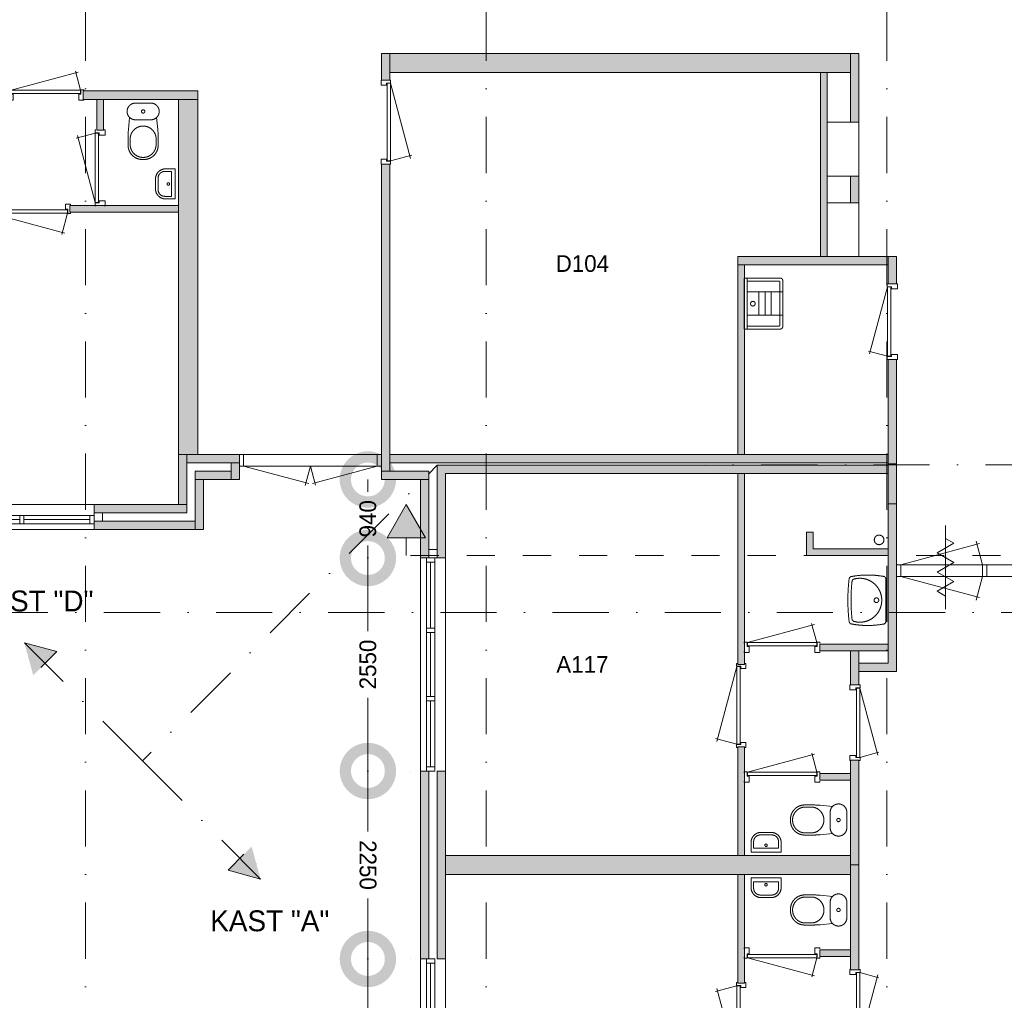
# Model space of a CAD drawing. Header units: millimetres. Extents: x -12328 to 85769, y 0 to 59371.
# Tile 13 of 18: x 25668 to 37461, y 37065 to 48803. Entities that reach past the tile are written whole.
import ezdxf
from ezdxf.enums import TextEntityAlignment as Align
from ezdxf.xclip import XClip

# ---------------------------------------------------------------- set-up
doc = ezdxf.new("R2010")
doc.units = ezdxf.units.MM
doc.header["$PDMODE"] = 3
doc.header["$PDSIZE"] = 1
for name, pattern in [('DGN1', [504.6, 0, -504.6]), ('DGN2', [672.8, 336.4, -336.4]), ('DGN4', [1343.35376, 671.67688, -335.83844, 0, -335.83844])]:
    doc.linetypes.add(name, pattern=pattern)
for name, color, linetype in [('12', 7, 'Continuous'), ('16', 7, 'Continuous'), ('17', 7, 'Continuous'), ('30', 7, 'Continuous'), ('31', 7, 'Continuous'), ('32', 7, 'Continuous'), ('33', 7, 'Continuous'), ('40', 7, 'Continuous'), ('48', 7, 'Continuous'), ('52', 7, 'Continuous'), ('56', 7, 'Continuous'), ('58', 7, 'Continuous'), ('62', 7, 'Continuous')]:
    doc.layers.add(name, color=color, linetype=linetype)
doc.styles.add('dgn001', font='dgn001.shx')
doc.styles.add('dgn003', font='dgn003.shx')
doc.styles.get("Standard").update_dxf_attribs({"font": 'arial.ttf'})
doc.dimstyles.get("Standard").update_dxf_attribs({"dimtxt": 0.18, "dimasz": 0.18, "dimexe": 0.18, "dimexo": 0.0625, "dimgap": 0.09, "dimtad": 0, "dimtih": 1, "dimtoh": 1, "dimdec": 4, "dimzin": 0, "dimdsep": 46, "dimtxsty": 'Standard', "dimcen": 0.09, "dimadec": 0, "dimazin": 0, "dimtfac": 1, "dimtdec": 4, "dimtofl": 0, "dimtmove": 0, "dimatfit": 3, "dimfxl": 1, "dimtolj": 1, "dimtzin": 0, "dimarcsym": 0})

# ---------------------------------------------------------------- blocks, each defined once
blk = doc.blocks.new('830R1060')
at = {"layer": '33', "color": 1, "linetype": 'Continuous', "lineweight": 0}
for p, q in [((-868, 108), (-66.28, 322.82)), ((-38, 108), (-99.32, 336.87))]:
    blk.add_line(p, q, dxfattribs=at)
at = {"layer": '33', "color": 92, "linetype": 'Continuous', "lineweight": 13, "true_color": 0x00e100, "flags": 128}
for points in [[(-906, 100), (-906, 111), (-871, 111), (-871, 61), (-846, 61), (-846, -11), (-906, -11), (-906, 0)], [(0, 100), (0, 111), (-35, 111), (-35, 61), (-60, 61), (-60, -11), (0, -11), (0, 0)]]:
    blk.add_lwpolyline(points, dxfattribs=at)
at = {"layer": '33', "color": 2, "linetype": 'Continuous', "lineweight": 13, "true_color": 0xf0f000, "flags": 128}
blk.add_lwpolyline([(-868, 108), (-38, 108), (-38, 68), (-868, 68), (-868, 108)], dxfattribs=at)
blk = doc.blocks.new('930L0920')
at = {"layer": '33', "color": 1, "linetype": 'Continuous', "lineweight": 0}
for p, q in [((-98, -38), (-338.7, -936.31)), ((-98, -968), (-353.44, -899.56))]:
    blk.add_line(p, q, dxfattribs=at)
at = {"layer": '33', "color": 92, "linetype": 'Continuous', "lineweight": 13, "true_color": 0x00e100, "flags": 128}
for points in [[(-90, 0), (-101, 0), (-101, -35), (-51, -35), (-51, -60), (11, -60), (11, 0), (0, 0)], [(-90, -1006), (-101, -1006), (-101, -971), (-51, -971), (-51, -946), (11, -946), (11, -1006), (0, -1006)]]:
    blk.add_lwpolyline(points, dxfattribs=at)
at = {"layer": '33', "color": 2, "linetype": 'Continuous', "lineweight": 13, "true_color": 0xf0f000, "flags": 128}
blk.add_lwpolyline([(-98, -968), (-98, -38), (-58, -38), (-58, -968), (-98, -968)], dxfattribs=at)
blk = doc.blocks.new('830R1061')
at = {"layer": '33', "color": 1, "linetype": 'Continuous', "lineweight": 0}
for p, q in [((-868, 108), (-66.28, 322.82)), ((-38, 108), (-99.32, 336.87))]:
    blk.add_line(p, q, dxfattribs=at)
at = {"layer": '33', "color": 92, "linetype": 'Continuous', "lineweight": 13, "true_color": 0x00e100, "flags": 128}
for points in [[(-906, 100), (-906, 111), (-871, 111), (-871, 61), (-846, 61), (-846, -11), (-906, -11), (-906, 0)], [(0, 100), (0, 111), (-35, 111), (-35, 61), (-60, 61), (-60, -11), (0, -11), (0, 0)]]:
    blk.add_lwpolyline(points, dxfattribs=at)
at = {"layer": '33', "color": 2, "linetype": 'Continuous', "lineweight": 13, "true_color": 0xf0f000, "flags": 128}
blk.add_lwpolyline([(-868, 108), (-38, 108), (-38, 68), (-868, 68), (-868, 108)], dxfattribs=at)
blk = doc.blocks.new('WT0120')
at = {"layer": '40', "color": 7, "linetype": 'Continuous', "lineweight": 0}
blk.add_line((-20, 253), (-20, -253), dxfattribs=at)
blk.add_circle((-133, 0), 28.1, dxfattribs=at)
for centre, radius, start, end in [((1669, 0), 2144, 173.1425, 186.8575), ((-426, 252), 33, 100.3455, 173.1425), ((-236, -766), 1068, 79.7983, 100.5514), ((-392, 222), 33, 105.1333, 173.9582), ((-332, 0), 263, 254.8667, 105.1333), ((-53, 253), 33, 0, 79.9973), ((1707, 0), 2144, 173.9582, 186.0418), ((-392, -222), 33, 186.0418, 254.8667), ((-426, -252), 33, 186.8575, 259.6545), ((-236, 766), 1068, 259.4486, 280.2017), ((-53, -253), 33, 280.0027, 0)]:
    blk.add_arc(centre, radius, start, end, dxfattribs=at)
blk = doc.blocks.new('830R1062')
at = {"layer": '33', "color": 1, "linetype": 'Continuous', "lineweight": 0}
for p, q in [((108, 868), (322.82, 66.28)), ((108, 38), (336.87, 99.32))]:
    blk.add_line(p, q, dxfattribs=at)
at = {"layer": '33', "color": 92, "linetype": 'Continuous', "lineweight": 13, "true_color": 0x00e100, "flags": 128}
for points in [[(100, 906), (111, 906), (111, 871), (61, 871), (61, 846), (-11, 846), (-11, 906), (0, 906)], [(100, 0), (111, 0), (111, 35), (61, 35), (61, 60), (-11, 60), (-11, 0), (0, 0)]]:
    blk.add_lwpolyline(points, dxfattribs=at)
at = {"layer": '33', "color": 2, "linetype": 'Continuous', "lineweight": 13, "true_color": 0xf0f000, "flags": 128}
blk.add_lwpolyline([(108, 868), (108, 38), (68, 38), (68, 868), (108, 868)], dxfattribs=at)
blk = doc.blocks.new('930L0921')
at = {"layer": '33', "color": 1, "linetype": 'Continuous', "lineweight": 0}
for p, q in [((-98, 968), (-353.44, 899.56)), ((-98, 38), (-338.7, 936.31))]:
    blk.add_line(p, q, dxfattribs=at)
at = {"layer": '33', "color": 92, "linetype": 'Continuous', "lineweight": 13, "true_color": 0x00e100, "flags": 128}
for points in [[(-90, 1006), (-101, 1006), (-101, 971), (-51, 971), (-51, 946), (11, 946), (11, 1006), (0, 1006)], [(-90, 0), (-101, 0), (-101, 35), (-51, 35), (-51, 60), (11, 60), (11, 0), (0, 0)]]:
    blk.add_lwpolyline(points, dxfattribs=at)
at = {"layer": '33', "color": 2, "linetype": 'Continuous', "lineweight": 13, "true_color": 0xf0f000, "flags": 128}
blk.add_lwpolyline([(-98, 968), (-98, 38), (-58, 38), (-58, 968), (-98, 968)], dxfattribs=at)
blk = doc.blocks.new('830R1063')
at = {"layer": '33', "color": 1, "linetype": 'Continuous', "lineweight": 0}
for p, q in [((-868, -108), (-66.28, -322.82)), ((-38, -108), (-99.32, -336.87))]:
    blk.add_line(p, q, dxfattribs=at)
at = {"layer": '33', "color": 92, "linetype": 'Continuous', "lineweight": 13, "true_color": 0x00e100, "flags": 128}
for points in [[(-906, -100), (-906, -111), (-871, -111), (-871, -61), (-846, -61), (-846, 11), (-906, 11), (-906, 0)], [(0, -100), (0, -111), (-35, -111), (-35, -61), (-60, -61), (-60, 11), (0, 11), (0, 0)]]:
    blk.add_lwpolyline(points, dxfattribs=at)
at = {"layer": '33', "color": 2, "linetype": 'Continuous', "lineweight": 13, "true_color": 0xf0f000, "flags": 128}
blk.add_lwpolyline([(-868, -108), (-38, -108), (-38, -68), (-868, -68), (-868, -108)], dxfattribs=at)
blk = doc.blocks.new('CLOS0220')
at = {"layer": '40', "color": 7, "linetype": 'Continuous', "lineweight": 0}
for p, q in [((-528, 155), (-436, 155)), ((-670, -1), (-670, 1)), ((-220, -92), (-220, 92)), ((-528, -155), (-436, -155))]:
    blk.add_line(p, q, dxfattribs=at)
at = {"layer": '40', "color": 7, "linetype": 'Continuous', "lineweight": 0, "flags": 128}
for points in [[(-338, -176), (-192, -162), (-192, -162, 0.674333), (-20, -92), (-20, -92), (-20, 92), (-20, 92, 0.674333), (-192, 162), (-192, 162), (-338, 176), (-338, 176, 0.023285), (-431, 180), (-431, 180), (-525, 180), (-525, 180, 0.414214), (-695, 10), (-695, 10), (-695, -10), (-695, -10, 0.414214), (-525, -180), (-525, -180), (-431, -180), (-431, -180, 0.023285), (-338, -176)], [(-220, 92, -0.194504), (-192, 162)], [(-192, -162, -0.194504), (-220, -92)]]:
    blk.add_lwpolyline(points, format="xyb", dxfattribs=at)
at = {"layer": '40', "color": 7, "linetype": 'Continuous', "lineweight": 0}
blk.add_circle((-120, 0), 20, dxfattribs=at)
for centre, start, end in [((-514, 0), 94.9259, 265.0741), ((-450, 0), 274.9263, 85.0736)]:
    blk.add_arc(centre, 156, start, end, dxfattribs=at)
blk = doc.blocks.new('830R1064')
at = {"layer": '33', "color": 1, "linetype": 'Continuous', "lineweight": 0}
for p, q in [((108, -38), (336.87, -99.32)), ((108, -868), (322.82, -66.28))]:
    blk.add_line(p, q, dxfattribs=at)
at = {"layer": '33', "color": 92, "linetype": 'Continuous', "lineweight": 13, "true_color": 0x00e100, "flags": 128}
for points in [[(100, 0), (111, 0), (111, -35), (61, -35), (61, -60), (-11, -60), (-11, 0), (0, 0)], [(100, -906), (111, -906), (111, -871), (61, -871), (61, -846), (-11, -846), (-11, -906), (0, -906)]]:
    blk.add_lwpolyline(points, dxfattribs=at)
at = {"layer": '33', "color": 2, "linetype": 'Continuous', "lineweight": 13, "true_color": 0xf0f000, "flags": 128}
blk.add_lwpolyline([(108, -868), (108, -38), (68, -38), (68, -868), (108, -868)], dxfattribs=at)
blk = doc.blocks.new('FT0120')
at = {"layer": '40', "color": 7, "linetype": 'Continuous', "lineweight": 0}
for p, q in [((180, -20), (-180, -20)), ((149, -65), (-149, -65)), ((-149, -65), (-149, -144)), ((180, -135), (180, -20))]:
    blk.add_line(p, q, dxfattribs=at)
at = {"layer": '40', "color": 7, "linetype": 'Continuous', "lineweight": 0, "flags": 128}
for points in [[(-180, -20), (-180, -135)], [(149, -144), (149, -65)], [(-69, -224), (69, -224)], [(-60, -255), (60, -255)]]:
    blk.add_lwpolyline(points, dxfattribs=at)
for points in [[(-60, -255, -0.414214), (-180, -135)], [(-69, -224, -0.414214), (-149, -144)]]:
    blk.add_lwpolyline(points, format="xyb", dxfattribs=at)
at = {"layer": '40', "color": 7, "linetype": 'Continuous', "lineweight": 0}
blk.add_circle((-1, -101), 15.1, dxfattribs=at)
for centre, radius in [((60, -135), 120), ((69, -144), 80)]:
    blk.add_arc(centre, radius, 270, 0, dxfattribs=at)
blk = doc.blocks.new('CLOS0221')
at = {"layer": '40', "color": 7, "linetype": 'Continuous', "lineweight": 0}
for p, q in [((-528, 155), (-436, 155)), ((-670, 1), (-670, -1)), ((-220, 92), (-220, -93)), ((-528, -155), (-436, -155))]:
    blk.add_line(p, q, dxfattribs=at)
at = {"layer": '40', "color": 7, "linetype": 'Continuous', "lineweight": 0, "flags": 128}
for points in [[(-338, 176), (-192, 162), (-192, 162, -0.674333), (-20, 92), (-20, 92), (-20, -93), (-20, -93, -0.674333), (-192, -162), (-192, -162), (-338, -176), (-338, -176, -0.023285), (-431, -180), (-431, -180), (-525, -180), (-525, -180, -0.414214), (-695, -10), (-695, -10), (-695, 10), (-695, 10, -0.414214), (-525, 180), (-525, 180), (-431, 180), (-431, 180, -0.023285), (-338, 176)], [(-528, -155, -0.917521), (-528, 155)], [(-437, 155, -0.917514), (-437, -155)]]:
    blk.add_lwpolyline(points, format="xyb", dxfattribs=at)
at = {"layer": '40', "color": 7, "linetype": 'Continuous', "lineweight": 0}
blk.add_circle((-120, 0), 20, dxfattribs=at)
for centre, start, end in [((-120, 92), 135.9727, 180), ((-120, -93), 180, 224.0273)]:
    blk.add_arc(centre, 100, start, end, dxfattribs=at)
blk = doc.blocks.new('FT0121')
at = {"layer": '40', "color": 7, "linetype": 'Continuous', "lineweight": 0}
for p, q in [((-149, 65), (-149, 144)), ((180, 135), (180, 20)), ((180, 20), (-180, 20)), ((149, 65), (-149, 65))]:
    blk.add_line(p, q, dxfattribs=at)
at = {"layer": '40', "color": 7, "linetype": 'Continuous', "lineweight": 0, "flags": 128}
for points in [[(-60, 255), (60, 255)], [(-180, 20), (-180, 135)], [(-69, 224), (69, 224)], [(149, 144), (149, 65)]]:
    blk.add_lwpolyline(points, dxfattribs=at)
for points in [[(60, 255, -0.414214), (180, 135)], [(69, 224, -0.414214), (149, 144)]]:
    blk.add_lwpolyline(points, format="xyb", dxfattribs=at)
at = {"layer": '40', "color": 7, "linetype": 'Continuous', "lineweight": 0}
blk.add_circle((-1, 101), 15.1, dxfattribs=at)
for centre, radius in [((-60, 135), 120), ((-69, 144), 80)]:
    blk.add_arc(centre, radius, 90, 180, dxfattribs=at)
blk = doc.blocks.new('830R1075')
at = {"layer": '33', "color": 1, "linetype": 'Continuous', "lineweight": 0}
for p, q in [((-108, 868), (-322.82, 66.28)), ((-108, 38), (-336.87, 99.32))]:
    blk.add_line(p, q, dxfattribs=at)
at = {"layer": '33', "color": 92, "linetype": 'Continuous', "lineweight": 13, "true_color": 0x00e100, "flags": 128}
for points in [[(-100, 906), (-111, 906), (-111, 871), (-61, 871), (-61, 846), (11, 846), (11, 906), (0, 906)], [(-100, 0), (-111, 0), (-111, 35), (-61, 35), (-61, 60), (11, 60), (11, 0), (0, 0)]]:
    blk.add_lwpolyline(points, dxfattribs=at)
at = {"layer": '33', "color": 2, "linetype": 'Continuous', "lineweight": 13, "true_color": 0xf0f000, "flags": 128}
blk.add_lwpolyline([(-108, 868), (-108, 38), (-68, 38), (-68, 868), (-108, 868)], dxfattribs=at)
blk = doc.blocks.new('930L0925')
at = {"layer": '33', "color": 1, "linetype": 'Continuous', "lineweight": 0}
for p, q in [((98, -38), (338.7, -936.31)), ((98, -968), (353.44, -899.56))]:
    blk.add_line(p, q, dxfattribs=at)
at = {"layer": '33', "color": 92, "linetype": 'Continuous', "lineweight": 13, "true_color": 0x00e100, "flags": 128}
for points in [[(90, 0), (101, 0), (101, -35), (51, -35), (51, -60), (-11, -60), (-11, 0), (0, 0)], [(90, -1006), (101, -1006), (101, -971), (51, -971), (51, -946), (-11, -946), (-11, -1006), (0, -1006)]]:
    blk.add_lwpolyline(points, dxfattribs=at)
at = {"layer": '33', "color": 2, "linetype": 'Continuous', "lineweight": 13, "true_color": 0xf0f000, "flags": 128}
blk.add_lwpolyline([(98, -968), (98, -38), (58, -38), (58, -968), (98, -968)], dxfattribs=at)
blk = doc.blocks.new('930L0933')
at = {"layer": '33', "color": 1, "linetype": 'Continuous', "lineweight": 0}
for p, q in [((38, -98), (936.31, -338.7)), ((968, -98), (899.56, -353.44))]:
    blk.add_line(p, q, dxfattribs=at)
at = {"layer": '33', "color": 92, "linetype": 'Continuous', "lineweight": 13, "true_color": 0x00e100, "flags": 128}
for points in [[(0, -90), (0, -101), (35, -101), (35, -51), (60, -51), (60, 11), (0, 11), (0, 0)], [(1006, -90), (1006, -101), (971, -101), (971, -51), (946, -51), (946, 11), (1006, 11), (1006, 0)]]:
    blk.add_lwpolyline(points, dxfattribs=at)
at = {"layer": '33', "color": 2, "linetype": 'Continuous', "lineweight": 13, "true_color": 0xf0f000, "flags": 128}
blk.add_lwpolyline([(968, -98), (38, -98), (38, -58), (968, -58), (968, -98)], dxfattribs=at)
blk = doc.blocks.new('830R1098')
at = {"layer": '33', "color": 1, "linetype": 'Continuous', "lineweight": 0}
for p, q in [((-108, -38), (-336.87, -99.32)), ((-108, -868), (-322.82, -66.28))]:
    blk.add_line(p, q, dxfattribs=at)
at = {"layer": '33', "color": 92, "linetype": 'Continuous', "lineweight": 13, "true_color": 0x00e100, "flags": 128}
for points in [[(-100, 0), (-111, 0), (-111, -35), (-61, -35), (-61, -60), (11, -60), (11, 0), (0, 0)], [(-100, -906), (-111, -906), (-111, -871), (-61, -871), (-61, -846), (11, -846), (11, -906), (0, -906)]]:
    blk.add_lwpolyline(points, dxfattribs=at)
at = {"layer": '33', "color": 2, "linetype": 'Continuous', "lineweight": 13, "true_color": 0xf0f000, "flags": 128}
blk.add_lwpolyline([(-108, -868), (-108, -38), (-68, -38), (-68, -868), (-108, -868)], dxfattribs=at)
blk = doc.blocks.new('CLOS0232')
at = {"layer": '40', "color": 7, "linetype": 'Continuous', "lineweight": 0}
for p, q in [((-92, -220), (92, -220)), ((-155, -528), (-155, -436)), ((155, -528), (155, -436)), ((-1, -670), (1, -670))]:
    blk.add_line(p, q, dxfattribs=at)
at = {"layer": '40', "color": 7, "linetype": 'Continuous', "lineweight": 0, "flags": 128}
for points in [[(-176, -338), (-162, -192), (-162, -192, -0.674333), (-92, -20), (-92, -20), (92, -20), (92, -20, -0.674333), (162, -192), (162, -192), (176, -338), (176, -338, -0.023285), (180, -431), (180, -431), (180, -525), (180, -525, -0.414214), (10, -695), (10, -695), (-10, -695), (-10, -695, -0.414214), (-180, -525), (-180, -525), (-180, -431), (-180, -431, -0.023285), (-176, -338)], [(-155, -437, -0.917514), (155, -437)], [(155, -528, -0.917521), (-155, -528)]]:
    blk.add_lwpolyline(points, format="xyb", dxfattribs=at)
at = {"layer": '40', "color": 7, "linetype": 'Continuous', "lineweight": 0}
blk.add_circle((0, -120), 20, dxfattribs=at)
for centre, start, end in [((-92, -120), 225.9727, 270), ((92, -120), 270, 314.0273)]:
    blk.add_arc(centre, 100, start, end, dxfattribs=at)
blk = doc.blocks.new('FT0131')
at = {"layer": '40', "color": 7, "linetype": 'Continuous', "lineweight": 0}
for p, q in [((-135, 180), (-20, 180)), ((-65, 149), (-65, -149)), ((-20, 180), (-20, -180)), ((-65, -149), (-144, -149))]:
    blk.add_line(p, q, dxfattribs=at)
at = {"layer": '40', "color": 7, "linetype": 'Continuous', "lineweight": 0, "flags": 128}
for points in [[(-255, 60, -0.414214), (-135, 180)], [(-224, 69, -0.414214), (-144, 149)]]:
    blk.add_lwpolyline(points, format="xyb", dxfattribs=at)
for points in [[(-144, 149), (-65, 149)], [(-255, -60), (-255, 60)], [(-224, -69), (-224, 69)], [(-20, -180), (-135, -180)]]:
    blk.add_lwpolyline(points, dxfattribs=at)
at = {"layer": '40', "color": 7, "linetype": 'Continuous', "lineweight": 0}
blk.add_circle((-101, -1), 15.1, dxfattribs=at)
for centre, radius in [((-135, -60), 120), ((-144, -69), 80)]:
    blk.add_arc(centre, radius, 180, 270, dxfattribs=at)
blk = doc.blocks.new('830R1099')
at = {"layer": '33', "color": 1, "linetype": 'Continuous', "lineweight": 0}
for p, q in [((-868, 108), (-66.28, 322.82)), ((-38, 108), (-99.32, 336.87))]:
    blk.add_line(p, q, dxfattribs=at)
at = {"layer": '33', "color": 92, "linetype": 'Continuous', "lineweight": 13, "true_color": 0x00e100, "flags": 128}
for points in [[(-906, 100), (-906, 111), (-871, 111), (-871, 61), (-846, 61), (-846, -11), (-906, -11), (-906, 0)], [(0, 100), (0, 111), (-35, 111), (-35, 61), (-60, 61), (-60, -11), (0, -11), (0, 0)]]:
    blk.add_lwpolyline(points, dxfattribs=at)
at = {"layer": '33', "color": 2, "linetype": 'Continuous', "lineweight": 13, "true_color": 0xf0f000, "flags": 128}
blk.add_lwpolyline([(-868, 108), (-38, 108), (-38, 68), (-868, 68), (-868, 108)], dxfattribs=at)
blk = doc.blocks.new('79B10313')
at = {"layer": '12', "color": 7, "linetype": 'Continuous', "lineweight": 0}
blk.add_line((0, 500.48), (0, -500.5), dxfattribs=at)
at = {"layer": '12', "color": 92, "linetype": 'Continuous', "lineweight": 0, "true_color": 0x00e100}
for p, q in [((-100.18, 173.68), (97.62, 287.88)), ((97.62, 287.88), (0, 344.24)), ((100.18, 58), (-100.18, 173.68)), ((-100.18, -57.68), (100.18, 58)), ((97.62, -171.88), (-100.18, -57.68)), ((-100.02, -285.98), (97.62, -171.88)), ((0, -343.72), (-100.02, -285.98))]:
    blk.add_line(p, q, dxfattribs=at)
blk = doc.blocks.new('UG61')
at = {"layer": '40', "color": 7, "linetype": 'Continuous', "lineweight": 0}
for p, q in [((20, 305), (20, -305)), ((450, 305), (20, 305)), ((55, 305), (55, -305)), ((55, 270), (435, 270)), ((445, 260), (445, -260)), ((480, -275), (480, 275)), ((55, 140), (480, 140)), ((192, 140), (192, -140)), ((268, 140), (268, -140)), ((342, 140), (342, -140)), ((55, -140), (480, -140)), ((20, -305), (450, -305)), ((435, -270), (55, -270))]:
    blk.add_line(p, q, dxfattribs=at)
blk.add_circle((122, -1), 28.1, dxfattribs=at)
for centre, radius, start, end in [((435, 260), 10, 0, 90), ((450, 275), 30, 0, 90), ((435, -260), 10, 270, 0), ((450, -275), 30, 270, 0)]:
    blk.add_arc(centre, radius, start, end, dxfattribs=at)
blk = doc.blocks.new('_DotSmall')
at = {"color": 0, "linetype": 'ByBlock', "const_width": 0.5}
blk.add_lwpolyline([(-0.0625, 0, 1), (0.0625, 0, 1)], format="xyb", close=True, dxfattribs=at)
blk = doc.blocks.new('*D11262')
at = {"layer": '58', "color": 3, "linetype": 'Continuous', "lineweight": 0, "transparency": 16777216}
for p, q in [((36433.44, 32544.49), (36433.44, 31669.49)), ((36433.44, 29994.49), (36433.44, 30869.49))]:
    blk.add_line(p, q, dxfattribs=at)
at = {"layer": 'Defpoints', "color": 0, "linetype": 'Continuous', "transparency": 16777216}
for p in [(36433.44, 32544.49), (37064.76, 32544.49), (37064.76, 29994.49)]:
    blk.add_point(p, dxfattribs=at)
at = {"layer": '58', "color": 3, "linetype": 'Continuous', "lineweight": 0, "transparency": 16777216, "xscale": 1080, "yscale": 1080, "zscale": 1080}
for p, rotation in [((36433.44, 32544.49), 90), ((36433.44, 29994.49), 270)]:
    blk.add_blockref('_DotSmall', p, dxfattribs=dict(at, rotation=rotation))
at = {"layer": '58', "color": 3, "linetype": 'Continuous', "lineweight": 0, "transparency": 16777216, "insert": (36433.44, 31269.49), "char_height": 200, "attachment_point": 5, "rotation": 270, "style": 'dgn003'}
blk.add_mtext('\\A1;2550', dxfattribs=at)
blk = doc.blocks.new('*D11263')
at = {"layer": '58', "color": 3, "linetype": 'Continuous', "lineweight": 0, "transparency": 16777216}
for p, q in [((36433.44, 34794.49), (36433.44, 34069.49)), ((36433.44, 32544.49), (36433.44, 33269.49))]:
    blk.add_line(p, q, dxfattribs=at)
at = {"layer": 'Defpoints', "color": 0, "linetype": 'Continuous', "transparency": 16777216}
for p in [(36433.44, 34794.49), (37064.76, 34794.49), (37064.76, 32544.49)]:
    blk.add_point(p, dxfattribs=at)
at = {"layer": '58', "color": 3, "linetype": 'Continuous', "lineweight": 0, "transparency": 16777216, "xscale": 1080, "yscale": 1080, "zscale": 1080}
for p, rotation in [((36433.44, 34794.49), 90), ((36433.44, 32544.49), 270)]:
    blk.add_blockref('_DotSmall', p, dxfattribs=dict(at, rotation=rotation))
at = {"layer": '58', "color": 3, "linetype": 'Continuous', "lineweight": 0, "transparency": 16777216, "insert": (36433.44, 33669.49), "char_height": 200, "attachment_point": 5, "rotation": 270, "style": 'dgn003'}
blk.add_mtext('\\A1;2250', dxfattribs=at)
blk = doc.blocks.new('*D11264')
at = {"layer": '58', "color": 3, "linetype": 'Continuous', "lineweight": 0, "transparency": 16777216}
for p, q in [((36433.44, 37344.49), (36433.44, 36469.49)), ((36433.44, 34794.49), (36433.44, 35669.49))]:
    blk.add_line(p, q, dxfattribs=at)
at = {"layer": 'Defpoints', "color": 0, "linetype": 'Continuous', "transparency": 16777216}
for p in [(37064.76, 37344.49), (36433.44, 34794.49), (37064.76, 34794.49)]:
    blk.add_point(p, dxfattribs=at)
at = {"layer": '58', "color": 3, "linetype": 'Continuous', "lineweight": 0, "transparency": 16777216, "xscale": 1080, "yscale": 1080, "zscale": 1080}
for p, rotation in [((36433.44, 37344.49), 90), ((36433.44, 34794.49), 270)]:
    blk.add_blockref('_DotSmall', p, dxfattribs=dict(at, rotation=rotation))
at = {"layer": '58', "color": 3, "linetype": 'Continuous', "lineweight": 0, "transparency": 16777216, "insert": (36433.44, 36069.49), "char_height": 200, "attachment_point": 5, "rotation": 90, "style": 'dgn003'}
blk.add_mtext('\\A1;2550', dxfattribs=at)
blk = doc.blocks.new('*D11265')
at = {"layer": '58', "color": 3, "linetype": 'Continuous', "lineweight": 0, "transparency": 16777216}
for p, q in [((36433, 38284), (36433, 38135)), ((36433, 37344), (36433, 37494))]:
    blk.add_line(p, q, dxfattribs=at)
at = {"layer": 'Defpoints', "color": 0, "linetype": 'Continuous', "transparency": 16777216}
for p in [(37065, 38284), (36433, 37344), (37065, 37344)]:
    blk.add_point(p, dxfattribs=at)
at = {"layer": '58', "color": 3, "linetype": 'Continuous', "lineweight": 0, "transparency": 16777216, "xscale": 1080, "yscale": 1080, "zscale": 1080}
for p, rotation in [((36433, 38284), 90), ((36433, 37344), 270)]:
    blk.add_blockref('_DotSmall', p, dxfattribs=dict(at, rotation=rotation))
at = {"layer": '58', "color": 3, "linetype": 'Continuous', "lineweight": 0, "transparency": 16777216, "insert": (36433, 37814), "char_height": 200, "attachment_point": 5, "rotation": 90, "style": 'dgn003'}
blk.add_mtext('\\A1;940', dxfattribs=at)
blk = doc.blocks.new('EAE5')
at = {"layer": '52'}
blk.add_hatch(color=4, dxfattribs=at).paths.add_polyline_path([(1414.21, -1414.21), (1025.3, -1308.15), (1308.15, -1025.3)])
at = {"layer": '52', "color": 4, "linetype": 'DGN4', "lineweight": 13}
blk.add_line((0, 0), (1414.21, -1414.21), dxfattribs=at)
at = {"layer": '52', "color": 4, "linetype": 'DGN4', "lineweight": 13, "flags": 128}
blk.add_lwpolyline([(1414.21, -1414.21), (1025.3, -1308.15), (1308.15, -1025.3), (1414.21, -1414.21)], dxfattribs=at)
blk = doc.blocks.new('EAE51')
at = {"layer": '52'}
blk.add_hatch(color=4, dxfattribs=at).paths.add_polyline_path([(-1414.21, 1414.21), (-1025.3, 1308.15), (-1308.15, 1025.3)])
at = {"layer": '52', "color": 4, "linetype": 'DGN4', "lineweight": 13}
blk.add_line((0, 0), (-1414.21, 1414.21), dxfattribs=at)
at = {"layer": '52', "color": 4, "linetype": 'DGN4', "lineweight": 13, "flags": 128}
blk.add_lwpolyline([(-1414.21, 1414.21), (-1025.3, 1308.15), (-1308.15, 1025.3), (-1414.21, 1414.21)], dxfattribs=at)
blk = doc.blocks.new('50E03_329_B01 - Default')
at = {"layer": '12'}
blk.add_hatch(color=3, dxfattribs=at).paths.add_polyline_path([(36890.56, 37985.94), (37122.54, 37584.16), (36664.1, 37584.16)])
at = {"layer": '16'}
blk.add_hatch(color=7, dxfattribs=at).paths.add_polyline_path([(37164.76, 32544.49), (37164.76, 34794.49), (37064.76, 34794.49), (37064.76, 32544.49)])
at = {"layer": '62'}
for color, points in [(7, [(36594.76, 43384.49), (36694.76, 43384.49), (36694.76, 43064.49), (36594.76, 43064.49)]), (9, [(36694.76, 43384.49), (42214.76, 43384.49), (42214.76, 43154.49), (36694.76, 43154.49)]), (7, [(42214.76, 42560.14), (42214.76, 43384.49), (42314.76, 43384.49), (42314.76, 42560.14)]), (7, [(41854.76, 43154.49), (41934.76, 43154.49), (41934.76, 40954.49), (41854.76, 40954.49)]), (7, [(33024.76, 42834.49), (34394.76, 42834.49), (34394.76, 42934.49), (33024.76, 42934.49)]), (9, [(33184.76, 42464.49), (33264.76, 42464.49), (33264.76, 42834.49), (33184.76, 42834.49)]), (9, [(34164.76, 38584.49), (34394.76, 38584.49), (34394.76, 42834.49), (34164.76, 42834.49)]), (7, [(36694.76, 38384.49), (36594.76, 38384.49), (36594.76, 42058.49), (36694.76, 42058.49)]), (7, [(42214.76, 41914.8), (42314.76, 41914.8), (42314.76, 41594.8), (42214.76, 41594.8)]), (9, [(32864.76, 41564.49), (34164.76, 41564.49), (34164.76, 41484.49), (32864.76, 41484.49)]), (7, [(40864.76, 40954.49), (42664.76, 40954.49), (42664.76, 40854.49), (40864.76, 40854.49)]), (7, [(42664.76, 40626.49), (42764.76, 40626.49), (42764.76, 40954.49), (42664.76, 40954.49)]), (7, [(40944.76, 38584.49), (40944.76, 40854.49), (40864.76, 40854.49), (40864.76, 38584.49)]), (7, [(42664.76, 39720.49), (42764.76, 39720.49), (42764.76, 38469.49), (42664.76, 38469.49)]), (9, [(34264.76, 37984.49), (34164.76, 37984.49), (34164.76, 38584.49), (34264.76, 38584.49)]), (7, [(34894.76, 38584.49), (34264.76, 38584.49), (34264.76, 38484.49), (34894.76, 38484.49)]), (7, [(42664.76, 38484.49), (36694.76, 38484.49), (36694.76, 38584.49), (42664.76, 38584.49)]), (7, [(34794.76, 38484.49), (34894.76, 38484.49), (34894.76, 38284.49), (34794.76, 38284.49)]), (9, [(42664.76, 38354.49), (42664.76, 38454.49), (37264.76, 38454.49), (37264.76, 37344.49), (37364.76, 37344.49), (37364.76, 38354.49)]), (7, [(42764.76, 38469.49), (42664.76, 38469.49), (42664.76, 36084.49), (42314.76, 36084.49), (42314.76, 35984.49), (42764.76, 35984.49)]), (7, [(34794.76, 38284.49), (34364.76, 38284.49), (34364.76, 38384.49), (34794.76, 38384.49)]), (7, [(37164.76, 38384.49), (36594.76, 38384.49), (36594.76, 38284.49), (37164.76, 38284.49)]), (9, [(40944.76, 38354.49), (40944.76, 36069.49), (40864.76, 36069.49), (40864.76, 38354.49)]), (7, [(34364.76, 38284.49), (34464.76, 38284.49), (34464.76, 37684.49), (34364.76, 37684.49)]), (7, [(37164.76, 37344.49), (37064.76, 37344.49), (37064.76, 38284.49), (37164.76, 38284.49)]), (9, [(33154.76, 37984.49), (34264.76, 37984.49), (34264.76, 37884.49), (33154.76, 37884.49)]), (7, [(34364.76, 37684.49), (33154.76, 37684.49), (33154.76, 37784.49), (34364.76, 37784.49)]), (9, [(41764.76, 37654.49), (41684.76, 37654.49), (41684.76, 37374.49), (42664.76, 37374.49), (42664.76, 37454.49), (41764.76, 37454.49)]), (9, [(41844.76, 36314.49), (41844.76, 36234.49), (42664.76, 36234.49), (42664.76, 36314.49)]), (7, [(42214.76, 36234.49), (42214.76, 35824.49), (42314.76, 35824.49), (42314.76, 36234.49)]), (9, [(40944.76, 35084.49), (40944.76, 33784.49), (40864.76, 33784.49), (40864.76, 35084.49)]), (7, [(42214.76, 34924.49), (42214.76, 33669.49), (42314.76, 33669.49), (42314.76, 34924.49)]), (9, [(37364.76, 32544.49), (37364.76, 34794.49), (37264.76, 34794.49), (37264.76, 32544.49)]), (9, [(41844.76, 34764.49), (41844.76, 34684.49), (42214.76, 34684.49), (42214.76, 34764.49)]), (9, [(37364.76, 33784.49), (42214.76, 33784.49), (42214.76, 33554.49), (37364.76, 33554.49)]), (7, [(42214.76, 32414.49), (42214.76, 33669.49), (42314.76, 33669.49), (42314.76, 32414.49)]), (9, [(40944.76, 32254.49), (40944.76, 33554.49), (40864.76, 33554.49), (40864.76, 32254.49)]), (9, [(41844.76, 32574.49), (41844.76, 32654.49), (42214.76, 32654.49), (42214.76, 32574.49)])]:
    blk.add_hatch(color=color, dxfattribs=at).paths.add_polyline_path(points)
at = {"layer": '12', "color": 3, "linetype": 'Continuous', "lineweight": 0}
blk.add_line((36893.32, 37584.16), (36893.32, 37372.92), dxfattribs=at)
at = {"layer": '12', "color": 3, "linetype": 'Continuous', "lineweight": 0, "flags": 128}
blk.add_lwpolyline([(36890.56, 37985.94), (37122.54, 37584.16), (36664.1, 37584.16), (36890.56, 37985.94)], dxfattribs=at)
at = {"layer": '16', "color": 92, "linetype": 'Continuous', "lineweight": 0, "true_color": 0x00e100}
for p, q in [((37264.76, 37444.49), (37264.76, 38454.49)), ((37164.76, 38384.49), (36694.76, 38384.49)), ((37164.76, 37444.49), (37164.76, 38384.49)), ((37364.76, 37344.49), (37364.76, 38354.49)), ((37064.76, 38284.49), (36594.76, 38284.49)), ((37064.76, 37344.49), (37064.76, 38284.49)), ((37164.76, 37444.49), (37264.76, 37444.49)), ((37064.76, 37344.49), (37364.76, 37344.49))]:
    blk.add_line(p, q, dxfattribs=at)
at = {"layer": '16', "color": 92, "linetype": 'Continuous', "lineweight": 0, "true_color": 0x00e100, "flags": 128}
for points in [[(42314.76, 42560.14), (42314.76, 43384.49), (42214.76, 43384.49), (42214.76, 42560.14), (42314.76, 42560.14)], [(41854.76, 43154.49), (41934.76, 43154.49), (41934.76, 40954.49), (41854.76, 40954.49), (41854.76, 43154.49)], [(33024.76, 42934.49), (34394.76, 42934.49), (34394.76, 42834.49), (33024.76, 42834.49), (33024.76, 42934.49)], [(33184.76, 42834.49), (33264.76, 42834.49), (33264.76, 42464.49), (33184.76, 42464.49), (33184.76, 42834.49)], [(34164.76, 41564.49), (32864.76, 41564.49), (32864.76, 41484.49), (34164.76, 41484.49), (34164.76, 41564.49)], [(40944.76, 40854.49), (40944.76, 38584.49), (40864.76, 38584.49), (40864.76, 40854.49), (40944.76, 40854.49)], [(33154.76, 37984.49), (34164.76, 37984.49), (34164.76, 38584.49), (34894.76, 38584.49), (34894.76, 38284.49), (34464.76, 38284.49), (34464.76, 37684.49), (33154.76, 37684.49), (33154.76, 37984.49)], [(33254.76, 37884.49), (33254.76, 37784.49), (34364.76, 37784.49), (34364.76, 38384.49), (34794.76, 38384.49), (34794.76, 38484.49), (34264.76, 38484.49), (34264.76, 37884.49), (33254.76, 37884.49)], [(40944.76, 36069.49), (40944.76, 38354.49), (40864.76, 38354.49), (40864.76, 36069.49), (40944.76, 36069.49)], [(42764.76, 37992.83), (42764.76, 35984.49), (42314.76, 35984.49), (42314.76, 36084.49), (42664.76, 36084.49), (42664.76, 37992.83), (42764.76, 37992.83)], [(42664.76, 37454.49), (41764.76, 37454.49), (41764.76, 37654.49), (41684.76, 37654.49), (41684.76, 37374.49), (42664.76, 37374.49), (42664.76, 37454.49)], [(42664.76, 36314.49), (42664.76, 36234.49), (41844.76, 36234.49), (41844.76, 36314.49), (42664.76, 36314.49)], [(42314.76, 36234.49), (42314.76, 35824.49), (42214.76, 35824.49), (42214.76, 36234.49), (42314.76, 36234.49)], [(40944.76, 33784.49), (40944.76, 35084.49), (40864.76, 35084.49), (40864.76, 33784.49), (40944.76, 33784.49)], [(42314.76, 34924.49), (42314.76, 33669.49), (42214.76, 33669.49), (42214.76, 34924.49), (42314.76, 34924.49)], [(37164.76, 32544.49), (37164.76, 34794.49), (37064.76, 34794.49), (37064.76, 32544.49), (37164.76, 32544.49)], [(37364.76, 32544.49), (37364.76, 34794.49), (37264.76, 34794.49), (37264.76, 32544.49), (37364.76, 32544.49)], [(42214.76, 34764.49), (42214.76, 34684.49), (41844.76, 34684.49), (41844.76, 34764.49), (42214.76, 34764.49)], [(42314.76, 32414.49), (42314.76, 33669.49), (42214.76, 33669.49), (42214.76, 32414.49), (42314.76, 32414.49)], [(40944.76, 33554.49), (40944.76, 32254.49), (40864.76, 32254.49), (40864.76, 33554.49), (40944.76, 33554.49)], [(42214.76, 32574.49), (42214.76, 32654.49), (41844.76, 32654.49), (41844.76, 32574.49), (42214.76, 32574.49)]]:
    blk.add_lwpolyline(points, dxfattribs=at)
at = {"layer": '16', "color": 7, "linetype": 'Continuous', "lineweight": 0, "flags": 128}
blk.add_lwpolyline([(37164.76, 32544.49), (37164.76, 34794.49), (37064.76, 34794.49), (37064.76, 32544.49), (37164.76, 32544.49)], dxfattribs=at)
at = {"layer": '17', "color": 92, "linetype": 'Continuous', "lineweight": 0, "true_color": 0x00e100}
for p, q in [((36594.76, 38284.49), (36594.76, 42058.49)), ((36594.76, 42058.49), (36694.76, 42058.49)), ((36694.76, 38384.49), (36694.76, 42058.49)), ((36694.76, 38584.49), (42664.76, 38584.49)), ((36694.76, 38484.49), (42664.76, 38484.49)), ((37264.76, 38454.49), (42664.76, 38454.49)), ((37364.76, 38354.49), (42664.76, 38354.49))]:
    blk.add_line(p, q, dxfattribs=at)
at = {"layer": '17', "color": 92, "linetype": 'Continuous', "lineweight": 0, "true_color": 0x00e100, "flags": 128}
for points in [[(36694.76, 43064.49), (36594.76, 43064.49), (36594.76, 43384.49), (36694.76, 43384.49), (36694.76, 43064.49)], [(42214.76, 43384.49), (36694.76, 43384.49), (36694.76, 43154.49), (42214.76, 43154.49), (42214.76, 43384.49)], [(34164.76, 42834.49), (34394.76, 42834.49), (34394.76, 38584.49), (34164.76, 38584.49), (34164.76, 42834.49)], [(42214.76, 41594.8), (42314.76, 41594.8), (42314.76, 41914.8), (42214.76, 41914.8), (42214.76, 41594.8)], [(40864.76, 40954.49), (42664.76, 40954.49), (42664.76, 40854.49), (40864.76, 40854.49), (40864.76, 40954.49)], [(42764.76, 40626.49), (42664.76, 40626.49), (42664.76, 40954.49), (42764.76, 40954.49), (42764.76, 40626.49)], [(42764.76, 38469.49), (42664.76, 38469.49), (42664.76, 39720.49), (42764.76, 39720.49), (42764.76, 38469.49)], [(42214.76, 33554.49), (42214.76, 33784.49), (37364.76, 33784.49), (37364.76, 33554.49), (42214.76, 33554.49)]]:
    blk.add_lwpolyline(points, dxfattribs=at)
at = {"layer": '30', "color": 3, "linetype": 'Continuous', "lineweight": 0}
for p, q in [((30604.76, 37984.49), (33154.76, 37984.49)), ((30604.76, 37684.49), (33154.76, 37684.49)), ((37064.76, 34794.49), (37064.76, 37344.49)), ((37364.76, 34794.49), (37364.76, 37344.49)), ((37064.76, 32544.49), (37064.76, 29994.49)), ((37364.76, 32544.49), (37364.76, 29994.49))]:
    blk.add_line(p, q, dxfattribs=at)
at = {"layer": '31', "color": 3, "linetype": 'Continuous', "lineweight": 0}
for p, q in [((44364.76, 37263.68), (42764.76, 37263.68)), ((44364.76, 37123.68), (42764.76, 37123.68))]:
    blk.add_line(p, q, dxfattribs=at)
at = {"layer": '31', "color": 3, "linetype": 'Continuous', "lineweight": 0, "flags": 128}
for points in [[(42314.76, 42560.14), (41934.76, 42560.14), (41934.76, 41914.8), (42314.76, 41914.8), (42314.76, 42560.14)], [(42314.76, 41594.8), (41934.76, 41594.8), (41934.76, 40954.49), (42314.76, 40954.49), (42314.76, 41594.8)]]:
    blk.add_lwpolyline(points, dxfattribs=at)
at = {"layer": '32', "color": 3, "linetype": 'Continuous', "lineweight": 0}
for p, q in [((34894.76, 38584.49), (36594.76, 38584.49)), ((34894.76, 38445.49), (36594.76, 38445.49)), ((33104.76, 37854.49), (30654.76, 37854.49)), ((30654.76, 37754.49), (33154.76, 37754.49)), ((31496.43, 37804.49), (32263.1, 37804.49)), ((32313.1, 37804.49), (33104.76, 37804.49)), ((37134.76, 34844.49), (37134.76, 37344.49)), ((37184.76, 36502.83), (37184.76, 37294.49)), ((37234.76, 37294.49), (37234.76, 34844.49)), ((37184.76, 35686.16), (37184.76, 36452.83)), ((37184.76, 34844.49), (37184.76, 35636.16)), ((37234.76, 34844.49), (37134.76, 34844.49)), ((37134.76, 32494.49), (37134.76, 29994.49)), ((37234.76, 32494.49), (37134.76, 32494.49)), ((37184.76, 32494.49), (37184.76, 31702.82)), ((37234.76, 30044.49), (37234.76, 32494.49))]:
    blk.add_line(p, q, dxfattribs=at)
at = {"layer": '32', "color": 3, "linetype": 'Continuous', "lineweight": 0, "flags": 128}
for points in [[(34944.76, 38445.49), (34894.76, 38445.49), (34894.76, 38584.49), (34944.76, 38584.49), (34944.76, 38445.49)], [(36594.76, 38445.49), (36544.76, 38445.49), (36544.76, 38584.49), (36594.76, 38584.49), (36594.76, 38445.49)], [(32263.1, 37754.49), (32313.1, 37754.49), (32313.1, 37854.49), (32263.1, 37854.49), (32263.1, 37754.49)], [(33104.76, 37754.49), (33154.76, 37754.49), (33154.76, 37854.49), (33104.76, 37854.49), (33104.76, 37754.49)], [(37134.76, 37294.49), (37134.76, 37344.49), (37234.76, 37344.49), (37234.76, 37294.49), (37134.76, 37294.49)], [(42814.76, 37124.68), (42764.76, 37124.68), (42764.76, 37263.68), (42814.76, 37263.68), (42814.76, 37124.68)], [(43844.76, 37124.68), (43794.76, 37124.68), (43794.76, 37263.68), (43844.76, 37263.68), (43844.76, 37124.68)], [(37134.76, 36452.83), (37134.76, 36502.83), (37234.76, 36502.83), (37234.76, 36452.83), (37134.76, 36452.83)], [(37134.76, 35636.16), (37134.76, 35686.16), (37234.76, 35686.16), (37234.76, 35636.16), (37134.76, 35636.16)], [(37134.76, 34794.49), (37134.76, 34844.49), (37234.76, 34844.49), (37234.76, 34794.49), (37134.76, 34794.49)], [(37134.76, 32544.49), (37134.76, 32494.49), (37234.76, 32494.49), (37234.76, 32544.49), (37134.76, 32544.49)]]:
    blk.add_lwpolyline(points, dxfattribs=at)
at = {"layer": '33', "color": 1, "linetype": 'Continuous', "lineweight": 0}
for p, q in [((34944.76, 38445.49), (35725.58, 38236.27)), ((35744.76, 38445.49), (35682.4, 38212.76)), ((35744.76, 38445.49), (35805.73, 38217.94)), ((36544.76, 38445.49), (35769.03, 38237.63)), ((42814.76, 37263.68), (43758.7, 37516.61)), ((43794.76, 37263.68), (43718.84, 37547.01)), ((42814.76, 37124.68), (43758.7, 36871.75)), ((43794.76, 37124.68), (43718.84, 36841.35))]:
    blk.add_line(p, q, dxfattribs=at)
at = {"layer": '40', "color": 3, "linetype": 'Continuous', "lineweight": 0}
blk.add_circle((42556.16, 37561.25), 57.46, dxfattribs=at)
at = {"layer": '56', "color": 3, "linetype": 'DGN4', "lineweight": 0}
for p, q in [((33049.76, 55989.76), (33049.76, 547.85)), ((37849.76, 55989.76), (37849.76, 547.85)), ((42649.76, 55989.76), (42649.76, 547.85)), ((52180.43, 36692.77), (-3616.95, 36692.77))]:
    blk.add_line(p, q, dxfattribs=at)
at = {"layer": '58', "color": 3, "linetype": 'DGN1', "lineweight": 0}
for p, q in [((36433.44, 37344.49), (37064.76, 37344.49)), ((36433.44, 34794.49), (37064.76, 34794.49)), ((36433.44, 32544.49), (37064.76, 32544.49))]:
    blk.add_line(p, q, dxfattribs=at)
at = {"layer": '58', "color": 3, "linetype": 'DGN2', "lineweight": 0}
blk.add_line((50191.08, 37372.92), (36893.32, 37372.92), dxfattribs=at)
at = {"layer": '62', "color": 7, "linetype": 'Continuous', "lineweight": 0, "flags": 128}
for points in [[(36594.76, 43384.49), (36694.76, 43384.49), (36694.76, 43064.49), (36594.76, 43064.49), (36594.76, 43384.49)], [(42214.76, 42560.14), (42214.76, 43384.49), (42314.76, 43384.49), (42314.76, 42560.14), (42214.76, 42560.14)], [(41854.76, 43154.49), (41934.76, 43154.49), (41934.76, 40954.49), (41854.76, 40954.49), (41854.76, 43154.49)], [(33024.76, 42834.49), (34394.76, 42834.49), (34394.76, 42934.49), (33024.76, 42934.49), (33024.76, 42834.49)], [(36694.76, 38384.49), (36594.76, 38384.49), (36594.76, 42058.49), (36694.76, 42058.49), (36694.76, 38384.49)], [(42214.76, 41914.8), (42314.76, 41914.8), (42314.76, 41594.8), (42214.76, 41594.8), (42214.76, 41914.8)], [(40864.76, 40954.49), (42664.76, 40954.49), (42664.76, 40854.49), (40864.76, 40854.49), (40864.76, 40954.49)], [(42664.76, 40626.49), (42764.76, 40626.49), (42764.76, 40954.49), (42664.76, 40954.49), (42664.76, 40626.49)], [(40944.76, 38584.49), (40944.76, 40854.49), (40864.76, 40854.49), (40864.76, 38584.49), (40944.76, 38584.49)], [(42664.76, 39720.49), (42764.76, 39720.49), (42764.76, 38469.49), (42664.76, 38469.49), (42664.76, 39720.49)], [(34894.76, 38584.49), (34264.76, 38584.49), (34264.76, 38484.49), (34894.76, 38484.49), (34894.76, 38584.49)], [(42664.76, 38484.49), (36694.76, 38484.49), (36694.76, 38584.49), (42664.76, 38584.49), (42664.76, 38484.49)], [(34794.76, 38484.49), (34894.76, 38484.49), (34894.76, 38284.49), (34794.76, 38284.49), (34794.76, 38484.49)], [(42764.76, 38469.49), (42664.76, 38469.49), (42664.76, 36084.49), (42314.76, 36084.49), (42314.76, 35984.49), (42764.76, 35984.49), (42764.76, 38469.49)], [(34794.76, 38284.49), (34364.76, 38284.49), (34364.76, 38384.49), (34794.76, 38384.49), (34794.76, 38284.49)], [(37164.76, 38384.49), (36594.76, 38384.49), (36594.76, 38284.49), (37164.76, 38284.49), (37164.76, 38384.49)], [(34364.76, 38284.49), (34464.76, 38284.49), (34464.76, 37684.49), (34364.76, 37684.49), (34364.76, 38284.49)], [(37164.76, 37344.49), (37064.76, 37344.49), (37064.76, 38284.49), (37164.76, 38284.49), (37164.76, 37344.49)], [(34364.76, 37684.49), (33154.76, 37684.49), (33154.76, 37784.49), (34364.76, 37784.49), (34364.76, 37684.49)], [(42214.76, 36234.49), (42214.76, 35824.49), (42314.76, 35824.49), (42314.76, 36234.49), (42214.76, 36234.49)], [(42214.76, 34924.49), (42214.76, 33669.49), (42314.76, 33669.49), (42314.76, 34924.49), (42214.76, 34924.49)], [(42214.76, 32414.49), (42214.76, 33669.49), (42314.76, 33669.49), (42314.76, 32414.49), (42214.76, 32414.49)]]:
    blk.add_lwpolyline(points, dxfattribs=at)
at = {"layer": '62', "color": 9, "linetype": 'Continuous', "lineweight": 0, "flags": 128}
for points in [[(36694.76, 43384.49), (42214.76, 43384.49), (42214.76, 43154.49), (36694.76, 43154.49), (36694.76, 43384.49)], [(33184.76, 42464.49), (33264.76, 42464.49), (33264.76, 42834.49), (33184.76, 42834.49), (33184.76, 42464.49)], [(34164.76, 38584.49), (34394.76, 38584.49), (34394.76, 42834.49), (34164.76, 42834.49), (34164.76, 38584.49)], [(32864.76, 41564.49), (34164.76, 41564.49), (34164.76, 41484.49), (32864.76, 41484.49), (32864.76, 41564.49)], [(34264.76, 37984.49), (34164.76, 37984.49), (34164.76, 38584.49), (34264.76, 38584.49), (34264.76, 37984.49)], [(42664.76, 38354.49), (42664.76, 38454.49), (37264.76, 38454.49), (37264.76, 37344.49), (37364.76, 37344.49), (37364.76, 38354.49), (42664.76, 38354.49)], [(40944.76, 38354.49), (40944.76, 36069.49), (40864.76, 36069.49), (40864.76, 38354.49), (40944.76, 38354.49)], [(33154.76, 37984.49), (34264.76, 37984.49), (34264.76, 37884.49), (33154.76, 37884.49), (33154.76, 37984.49)], [(41764.76, 37654.49), (41684.76, 37654.49), (41684.76, 37374.49), (42664.76, 37374.49), (42664.76, 37454.49), (41764.76, 37454.49), (41764.76, 37654.49)], [(41844.76, 36314.49), (41844.76, 36234.49), (42664.76, 36234.49), (42664.76, 36314.49), (41844.76, 36314.49)], [(40944.76, 35084.49), (40944.76, 33784.49), (40864.76, 33784.49), (40864.76, 35084.49), (40944.76, 35084.49)], [(37364.76, 32544.49), (37364.76, 34794.49), (37264.76, 34794.49), (37264.76, 32544.49), (37364.76, 32544.49)], [(41844.76, 34764.49), (41844.76, 34684.49), (42214.76, 34684.49), (42214.76, 34764.49), (41844.76, 34764.49)], [(37364.76, 33784.49), (42214.76, 33784.49), (42214.76, 33554.49), (37364.76, 33554.49), (37364.76, 33784.49)], [(40944.76, 32254.49), (40944.76, 33554.49), (40864.76, 33554.49), (40864.76, 32254.49), (40944.76, 32254.49)], [(41844.76, 32574.49), (41844.76, 32654.49), (42214.76, 32654.49), (42214.76, 32574.49), (41844.76, 32574.49)]]:
    blk.add_lwpolyline(points, dxfattribs=at)
at = {"color": 7, "linetype": 'Continuous', "lineweight": 0}
for name, p in [('830R1099', (33029.47, 42836.39)), ('930L0925', (36604.76, 43064.49)), ('CLOS0232', (33741.25, 42809.59)), ('830R1098', (33276.36, 42467.58)), ('FT0131', (34144.33, 41822.45)), ('930L0933', (31866.53, 41570.46)), ('UG61', (40921.82, 40389.56)), ('830R1075', (42764.76, 39720.49)), ('79B10313', (43352.86, 37232.84)), ('WT0120', (42656.9, 36838.63)), ('830R1060', (41847.84, 36224.31)), ('930L0920', (40950.73, 36082.72)), ('830R1062', (42216.66, 34919.78)), ('830R1061', (41847.85, 34672.89)), ('CLOS0221', (42189.86, 34208)), ('FT0121', (41202.72, 33804.92)), ('FT0120', (41202.72, 33534.06)), ('CLOS0220', (42189.86, 33130.98)), ('830R1063', (41847.85, 32666.09)), ('830R1064', (42216.66, 32419.2)), ('930L0921', (40950.73, 31256.26))]:
    blk.add_blockref(name, p, dxfattribs=at)
at = {"layer": '48', "color": 7, "linetype": 'Continuous', "lineweight": 0, "style": 'dgn003'}
for s, p in [('D104', (39002.21, 40869.17)), ('A117', (39002.21, 36069.83))]:
    blk.add_text(s, height=200, dxfattribs=at).set_placement(p, align=Align.MIDDLE_CENTER)
at = {"layer": '58', "color": 3, "linetype": 'Continuous', "lineweight": 0}
for base, p1, p2, angle, picture, middle, turn in [((36433.44, 37344.49), (37064.76, 38284.49), (37064.76, 37344.49), 90, '*D11265', (36433.44, 37814.49), 90), ((36433.44, 34794.49), (37064.76, 37344.49), (37064.76, 34794.49), 90, '*D11264', (36433.44, 36069.49), 90), ((36433.44, 34794.49), (37064.76, 32544.49), (37064.76, 34794.49), 270, '*D11263', (36433.44, 33669.49), 270), ((36433.44, 32544.49), (37064.76, 29994.49), (37064.76, 32544.49), 270, '*D11262', (36433.44, 31269.49), 270)]:
    dim = blk.add_linear_dim(base=base, p1=p1, p2=p2, angle=angle, dimstyle='Standard', override={"dimscale": 1, "dimtxt": 200, "dimasz": 1080, "dimexe": 0, "dimexo": 0, "dimgap": 100, "dimtad": 1, "dimjust": 0, "dimtih": 0, "dimtoh": 0, "dimdec": 0, "dimlfac": 1, "dimzin": 11, "dimdsep": 46, "dimlunit": 2, "dimpost": '<>', "dimtxsty": 'dgn003', "dimblk1": 'DotSmall', "dimblk2": 'DotSmall', "dimsah": 1, "dimcen": 0, "dimse1": 1, "dimse2": 1, "dimclrd": 3, "dimclre": 3, "dimclrt": 3, "dimtol": 0, "dimtix": 1, "dimtofl": 1, "dimatfit": 3, "dimfrac": 1, "dimtolj": 1, "dimlwd": 0, "dimlwe": 0}, dxfattribs=at)
    dim.commit()
    dim.dimension.update_dxf_attribs({"geometry": picture, "text_midpoint": middle, "text_rotation": turn})

msp = doc.modelspace()

# ---------------------------------------------------------------- linework, layer by layer
at = {"layer": '52', "color": 4, "linetype": 'DGN4', "lineweight": 13, "flags": 128}
msp.add_lwpolyline([(45970, 43485.01), (30670, 43470.01), (27137.93, 39931.01)], dxfattribs=at)

# ---------------------------------------------------------------- block references
ref = msp.add_blockref('50E03_329_B01 - Default', (-6594.76, 5015.52))
XClip(ref).set_block_clipping_path([(50064.76, 50684.49), (50064.76, 4684.49), (37495.580003, 4684.49), (37495.580003, 4984.49), (37734.759997, 4984.49), (37734.759997, 10273.89), (37495.580003, 10273.89), (37495.580003, 13515.95), (37734.759997, 13515.95), (37734.759997, 17384.49), (37495.58, 17384.49), (37495.58, 18264.45), (12958.96, 18264.45), (12958.96, 37460.19), (10014.56, 37460.19), (10014.56, 50684.49)])
at = {"color": 4, "linetype": 'DGN4', "lineweight": 13}
for name in ['EAE51', 'EAE5']:
    msp.add_blockref(name, (27137.93, 39931.01), dxfattribs=at)

# ---------------------------------------------------------------- texts
at = {"layer": '52', "color": 1, "linetype": 'Continuous', "lineweight": 0, "style": 'dgn001'}
for s, p in [('KAST "D"', (25829.05, 41845.22)), ('KAST "A"', (28663.39, 38016.8))]:
    msp.add_text(s, height=250, dxfattribs=at).set_placement(p, align=Align.MIDDLE_CENTER)

doc.saveas('drawing.dxf')
